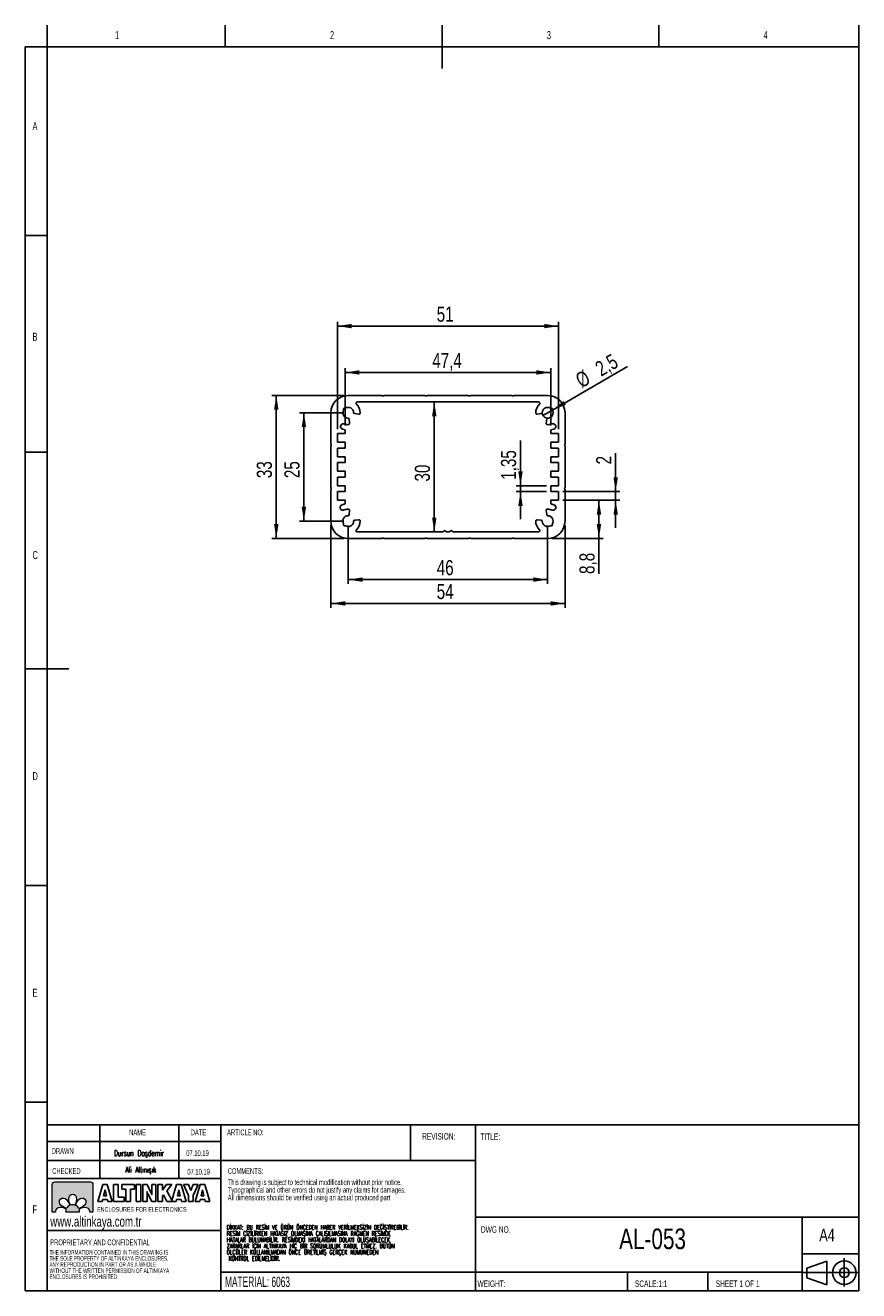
# Model space of a CAD drawing. Header units: millimetres. Extents: x 13 to 205, y 5 to 297.
import ezdxf

# ---------------------------------------------------------------- set-up
doc = ezdxf.new("R2010")
doc.units = ezdxf.units.MM
doc.linetypes.add('CENTERX2', pattern=[20.32, 12.7, -2.54, 2.54, -2.54])
doc.layers.add('LAYER_1', color=179, linetype='Continuous', lineweight=25)
doc.layers.add('LAYER_2', color=1, linetype='Continuous')
doc.styles.add('SLDTEXTSTYLE0', font='TXT', dxfattribs={"width": 0.7})
doc.styles.add('SLDTEXTSTYLE1', font='TXT', dxfattribs={"width": 0.605})
doc.styles.add('SLDTEXTSTYLE2', font='TXT', dxfattribs={"width": 0.75})
doc.styles.add('SLDTEXTSTYLE3', font='TXT', dxfattribs={"width": 0.605, "bigfont": 'bigfont'})
doc.dimstyles.new('SLDDIMSTYLE0', dxfattribs={"dimtxt": 3.5, "dimasz": 3.302, "dimexe": 0, "dimexo": 0.0625, "dimgap": 0.875, "dimtad": 1, "dimdec": 1, "dimrnd": 1e-09, "dimzin": 12, "dimdsep": 46, "dimtxsty": 'SLDTEXTSTYLE2', "dimblk1": 'NONE', "dimsah": 1, "dimcen": 0, "dimadec": 0, "dimazin": 3, "dimtfac": 1, "dimtdec": 1, "dimtmove": 0, "dimatfit": 3, "dimldrblk": 'NONE', "dimfxl": 1, "dimfrac": 2, "dimtolj": 1, "dimtzin": 12, "dimarcsym": 0})
doc.dimstyles.new('SLDDIMSTYLE1', dxfattribs={"dimtxt": 3.5, "dimasz": 3.302, "dimexe": 0, "dimexo": 0.0625, "dimgap": 0.875, "dimtad": 1, "dimdec": 0, "dimrnd": 1e-09, "dimzin": 12, "dimdsep": 46, "dimtxsty": 'SLDTEXTSTYLE2', "dimsah": 1, "dimcen": 0.09, "dimadec": 0, "dimazin": 3, "dimtfac": 1, "dimtdec": 0, "dimtofl": 0, "dimtmove": 0, "dimatfit": 3, "dimfxl": 1, "dimfrac": 2, "dimtolj": 1, "dimtzin": 12, "dimarcsym": 0})
doc.dimstyles.new('SLDDIMSTYLE2', dxfattribs={"dimtxt": 3.5, "dimasz": 3.302, "dimexe": 0, "dimexo": 0.0625, "dimgap": 0.875, "dimtad": 1, "dimdec": 0, "dimrnd": 1e-09, "dimzin": 12, "dimdsep": 46, "dimtxsty": 'SLDTEXTSTYLE2', "dimsah": 1, "dimcen": 0.09, "dimadec": 0, "dimazin": 3, "dimtfac": 1, "dimtdec": 0, "dimtmove": 0, "dimatfit": 0, "dimfxl": 1, "dimfrac": 2, "dimtolj": 1, "dimtzin": 12, "dimarcsym": 0})
doc.dimstyles.new('SLDDIMSTYLE3', dxfattribs={"dimtxt": 3.5, "dimasz": 3.302, "dimexe": 0, "dimexo": 0.0625, "dimgap": 0.875, "dimtad": 1, "dimdec": 1, "dimrnd": 1e-09, "dimzin": 12, "dimdsep": 46, "dimtxsty": 'SLDTEXTSTYLE2', "dimsah": 1, "dimcen": 0.09, "dimadec": 0, "dimazin": 3, "dimtfac": 1, "dimtdec": 1, "dimtofl": 0, "dimtmove": 0, "dimatfit": 3, "dimfxl": 1, "dimfrac": 2, "dimtolj": 1, "dimtzin": 12, "dimarcsym": 0})
doc.dimstyles.new('SLDDIMSTYLE4', dxfattribs={"dimtxt": 3.5, "dimasz": 3.302, "dimexe": 0, "dimexo": 0.0625, "dimgap": 0.875, "dimtad": 1, "dimrnd": 1e-09, "dimzin": 12, "dimdsep": 46, "dimtxsty": 'SLDTEXTSTYLE2', "dimsah": 1, "dimcen": 0.09, "dimadec": 0, "dimazin": 3, "dimtfac": 1, "dimtmove": 0, "dimatfit": 0, "dimfxl": 1, "dimfrac": 2, "dimtolj": 1, "dimtzin": 12, "dimarcsym": 0})

# ---------------------------------------------------------------- blocks, each defined once
blk = doc.blocks.new('Block5')
at = {"layer": 'LAYER_1'}
for p, q in [((6.79, 7.34), (1.01, 5.34)), ((6.79, 7.34), (6.79, 0.54)), ((11.82, 8.19), (11.82, 0)), ((0, 4.03), (15.88, 4.03)), ((1.01, 5.34), (1.01, 2.54)), ((1.01, 2.54), (6.79, 0.54))]:
    blk.add_line(p, q, dxfattribs=at)
for radius in [3.4, 1.4]:
    blk.add_circle((11.82, 3.99), radius, dxfattribs=at)
blk = doc.blocks.new('Block6')
at = {"layer": 'LAYER_1', "color": 250}
for p, q in [((0, 0), (1.27, 4.36)), ((1.27, 4.36), (2.44, 4.36)), ((2.44, 4.36), (3.71, 0)), ((4.04, 0), (4.04, 4.36)), ((4.04, 4.36), (5.2, 4.36)), ((5.2, 4.36), (5.2, 1.16)), ((6.19, 3.21), (6.19, 4.36)), ((6.19, 4.36), (9.41, 4.36)), ((9.41, 4.36), (9.41, 3.21)), ((9.82, 0), (9.82, 4.36)), ((9.82, 4.36), (11, 4.36)), ((11, 4.36), (11, 0)), ((11.52, 0), (11.52, 4.36)), ((11.52, 4.36), (12.62, 4.36)), ((12.62, 4.36), (13.64, 2.33)), ((13.82, 2.3), (13.82, 4.36)), ((13.82, 4.36), (14.92, 4.36)), ((14.92, 4.36), (14.92, 0)), ((15.42, 0), (15.42, 4.36)), ((15.42, 4.36), (16.57, 4.36)), ((16.57, 4.36), (16.57, 2.92)), ((16.57, 2.92), (17.61, 4.36)), ((17.61, 4.36), (18.96, 4.36)), ((18.96, 4.36), (17.67, 2.75)), ((18.94, 0), (20.21, 4.36)), ((20.21, 4.36), (21.38, 4.36)), ((21.38, 4.36), (22.65, 0)), ((23.27, 1.61), (21.94, 4.36)), ((21.94, 4.36), (23.22, 4.36)), ((23.22, 4.36), (23.84, 2.87)), ((23.84, 2.87), (24.47, 4.36)), ((25.72, 4.36), (24.42, 1.61)), ((24.47, 4.36), (25.72, 4.36)), ((25, 0), (26.27, 4.36)), ((26.27, 4.36), (27.44, 4.36)), ((27.44, 4.36), (28.71, 0)), ((1.14, 0), (0, 0)), ((1.28, 0.58), (1.14, 0)), ((2.43, 0.58), (1.28, 0.58)), ((1.86, 3), (1.49, 1.49)), ((1.49, 1.49), (2.22, 1.49)), ((2.22, 1.49), (1.86, 3)), ((2.56, 0), (2.43, 0.58)), ((3.71, 0), (2.56, 0)), ((6.77, 0), (4.04, 0)), ((5.2, 1.16), (6.77, 1.16)), ((7.23, 3.21), (6.19, 3.21)), ((6.77, 1.16), (6.77, 0)), ((7.23, 0), (7.23, 3.21)), ((8.39, 0), (7.23, 0)), ((9.41, 3.21), (8.39, 3.21)), ((8.39, 3.21), (8.39, 0)), ((11, 0), (9.82, 0)), ((12.62, 0), (11.52, 0)), ((12.62, 2.04), (12.62, 0)), ((13.82, 0), (12.8, 2.01)), ((14.92, 0), (13.82, 0)), ((16.57, 0), (15.42, 0)), ((16.86, 1.75), (16.57, 1.39)), ((16.57, 1.39), (16.57, 0)), ((17.74, 0), (16.86, 1.75)), ((17.67, 2.75), (19.12, 0)), ((19.12, 0), (17.74, 0)), ((20.08, 0), (18.94, 0)), ((20.22, 0.58), (20.08, 0)), ((21.37, 0.58), (20.22, 0.58)), ((20.8, 3), (20.43, 1.49)), ((20.43, 1.49), (21.16, 1.49)), ((21.16, 1.49), (20.8, 3)), ((21.5, 0), (21.37, 0.58)), ((22.65, 0), (21.5, 0)), ((23.27, 0), (23.27, 1.61)), ((24.42, 0), (23.27, 0)), ((24.42, 1.61), (24.42, 0)), ((26.14, 0), (25, 0)), ((26.28, 0.58), (26.14, 0)), ((27.43, 0.58), (26.28, 0.58)), ((26.86, 3), (26.49, 1.49)), ((26.49, 1.49), (27.21, 1.49)), ((27.21, 1.49), (26.86, 3)), ((27.56, 0), (27.43, 0.58)), ((28.71, 0), (27.56, 0))]:
    blk.add_line(p, q, dxfattribs=at)
for points in [[(12.7, 2.26), (12.67, 2.37), (12.63, 2.5), (12.59, 2.64)], [(12.59, 2.64), (12.6, 2.56), (12.61, 2.48), (12.62, 2.4)], [(12.62, 2.4), (12.62, 2.31), (12.62, 2.19), (12.62, 2.04)], [(12.8, 2.01), (12.77, 2.07), (12.74, 2.16), (12.7, 2.26)], [(13.64, 2.33), (13.67, 2.28), (13.7, 2.19), (13.73, 2.09)], [(13.73, 2.09), (13.77, 1.99), (13.81, 1.86), (13.85, 1.71)], [(13.82, 1.97), (13.82, 2.06), (13.82, 2.17), (13.82, 2.3)], [(13.85, 1.71), (13.84, 1.79), (13.83, 1.87), (13.82, 1.97)]]:
    blk.add_open_spline(points, degree=3, dxfattribs=at)
blk = doc.blocks.new('SW_NOTE_0')
at = {"color": 0, "linetype": 'Continuous', "lineweight": 18, "insert": (0, 1.71), "char_height": 1.3229, "attachment_point": 1, "style": 'SLDTEXTSTYLE0'}
blk.add_mtext('ENCLOSURES FOR ELECTRONICS', dxfattribs=at)
blk = doc.blocks.new('Block4')
at = {"color": 7, "linetype": 'Continuous', "lineweight": 18}
blk.add_blockref('SW_NOTE_0', (0.07, -0.34), dxfattribs=at)
blk = doc.blocks.new('SW_NOTE_0_1')
at = {"layer": 'LAYER_1', "color": 0, "char_height": 1.3229, "attachment_point": 1, "style": 'SLDTEXTSTYLE1'}
for s, insert in [('This drawing is subject to technical modification without prior notice.', (0, 1.71)), ('Typographical and other errors do not justify any claims for damages.', (0, -0.06)), ('All dimensions should be verified using an actual produced part', (0, -1.82))]:
    blk.add_mtext(s, dxfattribs=dict(at, insert=insert))
blk = doc.blocks.new('SW_NOTE_0_2')
at = {"layer": 'LAYER_1', "color": 0, "char_height": 1.0583, "attachment_point": 1, "style": 'SLDTEXTSTYLE1'}
for s, insert in [('THE INFORMATION CONTAINED IN THIS DRAWING IS', (0, 1.36)), ('ANY REPRODUCTION IN PART OR AS A WHOLE', (0, -1.46)), ('THE SOLE PROPERTY OF ALTINKAYA ENCLOSURES.', (0, -0.05)), ('WITHOUT THE WRITTEN PERMISSION OF ALTINKAYA', (0, -2.87)), ('ENCLOSURES IS PROHIBITED.', (0, -4.28))]:
    blk.add_mtext(s, dxfattribs=dict(at, insert=insert))
blk = doc.blocks.new('SW_NOTE_0_3')
at = {"layer": 'LAYER_1', "color": 0, "char_height": 1.0583, "attachment_point": 1, "style": 'SLDTEXTSTYLE3'}
for s, insert in [('DİKKAT: BU RESİM VE ÜRÜN ÖNCEDEN HABER VERİLMEKSİZİN DEĞİŞTİREBİLİR.', (0, 1.36)), ('RESİM ÇİZİLİRKEN HATASIZ OLMASINA ÇALIŞILMASINA RAĞMEN RESİMDE', (0, -0.07)), ('ZARARLAR İÇİN ALTINKAYA HİÇ BİR SORUMLULUK KABUL ETMEZ. BÜTÜN', (0, -2.95)), ('HATALAR BULUNABİLİR. RESİMDEKİ HATALARDAN DOLAYI OLUŞABİLECEK', (0, -1.51)), ('ÖLÇÜLER KULLANILMADAN ÖNCE ÜRETİLMİŞ GERÇEK NUMUNEDEN', (0, -4.38)), ('KONTROL EDİLMELİDİR.', (0.4, -5.82))]:
    blk.add_mtext(s, dxfattribs=dict(at, insert=insert))
blk = doc.blocks.new('_D')
at = {"layer": 'LAYER_1'}
for q in [(151.72, 218.24), (132.19, 206.96)]:
    blk.add_line((134.35, 208.21), q, dxfattribs=at)
blk.add_solid([(134.35, 208.21), (137.47, 209.42), (136.96, 210.3)], dxfattribs=at)
at = {"layer": 'LAYER_1', "char_height": 3.5, "attachment_point": 1, "rotation": 30, "style": 'SLDTEXTSTYLE2'}
for s, insert in [('2,5', (143.86, 218.92)), ('%%c', (139.32, 216.24))]:
    blk.add_mtext(s, dxfattribs=dict(at, insert=insert))
blk = doc.blocks.new('_None')
blk = doc.blocks.new('_D_1')
at = {"layer": 'LAYER_1'}
for p, q in [((86.27, 211.59), (69.68, 211.59)), ((70.68, 211.59), (70.68, 178.59)), ((86.27, 178.59), (69.68, 178.59))]:
    blk.add_line(p, q, dxfattribs=at)
for points in [[(70.68, 211.59), (70.17, 208.29), (71.19, 208.29)], [(70.68, 178.59), (71.19, 181.89), (70.17, 181.89)]]:
    blk.add_solid(points, dxfattribs=at)
at = {"layer": 'LAYER_1', "insert": (66.17, 192.5), "char_height": 3.5, "attachment_point": 1, "rotation": 90, "style": 'SLDTEXTSTYLE2'}
blk.add_mtext('33', dxfattribs=at)
blk = doc.blocks.new('_D_2')
at = {"layer": 'LAYER_1'}
for p, q in [((87.27, 181.59), (87.27, 168.09)), ((133.27, 181.59), (133.27, 168.09)), ((87.27, 169.09), (133.27, 169.09))]:
    blk.add_line(p, q, dxfattribs=at)
for points in [[(87.27, 169.09), (90.57, 168.58), (90.57, 169.6)], [(133.27, 169.09), (129.97, 169.6), (129.97, 168.58)]]:
    blk.add_solid(points, dxfattribs=at)
at = {"layer": 'LAYER_1', "insert": (107.68, 173.6), "char_height": 3.5, "attachment_point": 1, "style": 'SLDTEXTSTYLE2'}
blk.add_mtext('46', dxfattribs=at)
blk = doc.blocks.new('_D_3')
at = {"layer": 'LAYER_1'}
for p, q in [((86.27, 207.59), (76.05, 207.59)), ((77.05, 207.59), (77.05, 182.59)), ((86.27, 182.59), (76.05, 182.59))]:
    blk.add_line(p, q, dxfattribs=at)
for points in [[(77.05, 207.59), (76.54, 204.29), (77.56, 204.29)], [(77.05, 182.59), (77.56, 185.89), (76.54, 185.89)]]:
    blk.add_solid(points, dxfattribs=at)
at = {"layer": 'LAYER_1', "insert": (72.54, 192.5), "char_height": 3.5, "attachment_point": 1, "rotation": 90, "style": 'SLDTEXTSTYLE2'}
blk.add_mtext('25', dxfattribs=at)
blk = doc.blocks.new('_D_4')
at = {"layer": 'LAYER_1'}
blk.add_line((107.12, 210.09), (107.12, 180.09), dxfattribs=at)
for points in [[(107.12, 210.09), (106.61, 206.79), (107.63, 206.79)], [(107.12, 180.09), (107.63, 183.39), (106.61, 183.39)]]:
    blk.add_solid(points, dxfattribs=at)
at = {"layer": 'LAYER_1', "insert": (102.61, 191.72), "char_height": 3.5, "attachment_point": 1, "rotation": 90, "style": 'SLDTEXTSTYLE2'}
blk.add_mtext('30', dxfattribs=at)
blk = doc.blocks.new('_D_5')
at = {"layer": 'LAYER_1'}
for p, q in [((148.95, 189.39), (148.95, 198.27)), ((136.77, 189.39), (149.95, 189.39)), ((136.77, 187.39), (149.95, 187.39)), ((148.95, 187.39), (148.95, 189.39)), ((148.95, 187.39), (148.95, 181.04))]:
    blk.add_line(p, q, dxfattribs=at)
for points in [[(148.95, 189.39), (149.46, 192.69), (148.45, 192.69)], [(148.95, 187.39), (148.45, 184.09), (149.46, 184.09)]]:
    blk.add_solid(points, dxfattribs=at)
at = {"layer": 'LAYER_1', "insert": (144.44, 195.68), "char_height": 3.5, "attachment_point": 1, "rotation": 90, "style": 'SLDTEXTSTYLE2'}
blk.add_mtext('2', dxfattribs=at)
blk = doc.blocks.new('_D_6')
at = {"layer": 'LAYER_1'}
for p, q in [((136.77, 187.39), (146.1, 187.39)), ((145.1, 187.39), (145.1, 178.59)), ((134.27, 178.59), (146.1, 178.59)), ((145.1, 178.59), (145.1, 170.39))]:
    blk.add_line(p, q, dxfattribs=at)
for points in [[(145.1, 187.39), (144.59, 184.09), (145.61, 184.09)], [(145.1, 178.59), (145.61, 181.89), (144.59, 181.89)]]:
    blk.add_solid(points, dxfattribs=at)
at = {"layer": 'LAYER_1', "insert": (140.59, 170.39), "char_height": 3.5, "attachment_point": 1, "rotation": 90, "style": 'SLDTEXTSTYLE2'}
blk.add_mtext('8,8', dxfattribs=at)
blk = doc.blocks.new('_D_7')
at = {"layer": 'LAYER_1'}
for p, q in [((127, 190.74), (127, 201.17)), ((132.97, 190.74), (126, 190.74)), ((127, 190.74), (127, 189.39)), ((132.97, 189.39), (126, 189.39)), ((127, 189.39), (127, 183.04))]:
    blk.add_line(p, q, dxfattribs=at)
for points in [[(127, 190.74), (127.51, 194.04), (126.49, 194.04)], [(127, 189.39), (126.49, 186.09), (127.51, 186.09)]]:
    blk.add_solid(points, dxfattribs=at)
at = {"layer": 'LAYER_1', "insert": (122.49, 192.12), "char_height": 3.5, "attachment_point": 1, "rotation": 90, "style": 'SLDTEXTSTYLE2'}
blk.add_mtext('1,35', dxfattribs=at)
blk = doc.blocks.new('_D_8')
at = {"layer": 'LAYER_1'}
for p, q in [((86.57, 204.64), (86.57, 217.89)), ((133.97, 216.89), (86.57, 216.89)), ((133.97, 204.64), (133.97, 217.89))]:
    blk.add_line(p, q, dxfattribs=at)
for points in [[(86.57, 216.89), (89.87, 216.38), (89.87, 217.4)], [(133.97, 216.89), (130.67, 217.4), (130.67, 216.38)]]:
    blk.add_solid(points, dxfattribs=at)
at = {"layer": 'LAYER_1', "insert": (106.65, 221.4), "char_height": 3.5, "attachment_point": 1, "style": 'SLDTEXTSTYLE2'}
blk.add_mtext('47,4', dxfattribs=at)
blk = doc.blocks.new('_D_9')
at = {"layer": 'LAYER_1'}
for p, q in [((83.27, 181.59), (83.27, 162.59)), ((137.27, 181.59), (137.27, 162.59)), ((83.27, 163.59), (137.27, 163.59))]:
    blk.add_line(p, q, dxfattribs=at)
for points in [[(83.27, 163.59), (86.57, 163.08), (86.57, 164.1)], [(137.27, 163.59), (133.97, 164.1), (133.97, 163.08)]]:
    blk.add_solid(points, dxfattribs=at)
at = {"layer": 'LAYER_1', "insert": (107.68, 168.1), "char_height": 3.5, "attachment_point": 1, "style": 'SLDTEXTSTYLE2'}
blk.add_mtext('54', dxfattribs=at)
blk = doc.blocks.new('_D_10')
at = {"layer": 'LAYER_1'}
for p, q in [((84.77, 203.79), (84.77, 228.59)), ((135.77, 203.79), (135.77, 228.59)), ((84.77, 227.59), (135.77, 227.59))]:
    blk.add_line(p, q, dxfattribs=at)
for points in [[(84.77, 227.59), (88.07, 227.08), (88.07, 228.1)], [(135.77, 227.59), (132.47, 228.1), (132.47, 227.08)]]:
    blk.add_solid(points, dxfattribs=at)
at = {"layer": 'LAYER_1', "insert": (107.68, 232.1), "char_height": 3.5, "attachment_point": 1, "style": 'SLDTEXTSTYLE2'}
blk.add_mtext('51', dxfattribs=at)

msp = doc.modelspace()

# ---------------------------------------------------------------- hatches: boundary and pattern name
at = {"layer": 'LAYER_2'}
h = msp.add_hatch(color=256, dxfattribs=at)
edge = h.paths.add_edge_path(flags=0)
edge.add_spline(control_points=[(19.611, 30.108), (19.289, 30.108), (19.026, 29.845), (19.026, 29.523)], knot_values=[0.9444444, 0.9444444, 0.9444444, 0.9444444, 1, 1, 1, 1], weights=[1, 1, 1, 1], degree=3, periodic=0)
edge.add_line((19.026, 29.523), (19.026, 23.087))
edge.add_line((19.026, 23.087), (19.764, 23.087))
edge.add_spline(control_points=[(19.764, 23.087), (19.747, 23.158), (19.739, 23.233), (19.739, 23.314)], knot_values=[0.7777778, 0.7777778, 0.7777778, 0.7777778, 0.8333333, 0.8333333, 0.8333333, 0.8333333], weights=[1, 1, 1, 1], degree=3, periodic=0)
edge.add_spline(control_points=[(19.739, 23.314), (19.737, 23.879), (20.159, 24.2), (20.867, 24.213)], knot_values=[0.7222222, 0.7222222, 0.7222222, 0.7222222, 0.7777778, 0.7777778, 0.7777778, 0.7777778], weights=[1, 1, 1, 1], degree=3, periodic=0)
edge.add_spline(control_points=[(20.867, 24.213), (21.487, 24.225), (22.104, 23.879), (22.246, 23.793)], knot_values=[0.6666667, 0.6666667, 0.6666667, 0.6666667, 0.7222222, 0.7222222, 0.7222222, 0.7222222], weights=[1, 1, 1, 1], degree=3, periodic=0)
edge.add_spline(control_points=[(22.246, 23.793), (22.196, 23.641), (22.169, 23.478), (22.169, 23.309)], knot_values=[0.6111111, 0.6111111, 0.6111111, 0.6111111, 0.6666667, 0.6666667, 0.6666667, 0.6666667], weights=[1, 1, 1, 1], degree=3, periodic=0)
edge.add_spline(control_points=[(22.169, 23.309), (22.169, 23.234), (22.174, 23.16), (22.185, 23.087)], knot_values=[0.5555556, 0.5555556, 0.5555556, 0.5555556, 0.6111111, 0.6111111, 0.6111111, 0.6111111], weights=[1, 1, 1, 1], degree=3, periodic=0)
edge.add_line((22.185, 23.087), (25.229, 23.087))
edge.add_spline(control_points=[(25.229, 23.087), (25.24, 23.16), (25.245, 23.234), (25.245, 23.309)], knot_values=[0.4444444, 0.4444444, 0.4444444, 0.4444444, 0.5, 0.5, 0.5, 0.5], weights=[1, 1, 1, 1], degree=3, periodic=0)
edge.add_spline(control_points=[(25.245, 23.309), (25.245, 23.475), (25.219, 23.635), (25.17, 23.785)], knot_values=[0.3888889, 0.3888889, 0.3888889, 0.3888889, 0.4444444, 0.4444444, 0.4444444, 0.4444444], weights=[1, 1, 1, 1], degree=3, periodic=0)
edge.add_spline(control_points=[(25.17, 23.785), (25.318, 23.873), (25.93, 24.215), (26.547, 24.204)], knot_values=[0.3333333, 0.3333333, 0.3333333, 0.3333333, 0.3888889, 0.3888889, 0.3888889, 0.3888889], weights=[1, 1, 1, 1], degree=3, periodic=0)
edge.add_spline(control_points=[(26.547, 24.204), (27.255, 24.19), (27.677, 23.869), (27.674, 23.304)], knot_values=[0.2777778, 0.2777778, 0.2777778, 0.2777778, 0.3333333, 0.3333333, 0.3333333, 0.3333333], weights=[1, 1, 1, 1], degree=3, periodic=0)
edge.add_spline(control_points=[(27.674, 23.304), (27.675, 23.227), (27.667, 23.155), (27.652, 23.087)], knot_values=[0.2222222, 0.2222222, 0.2222222, 0.2222222, 0.2777778, 0.2777778, 0.2777778, 0.2777778], weights=[1, 1, 1, 1], degree=3, periodic=0)
edge.add_line((27.652, 23.087), (28.388, 23.087))
edge.add_line((28.388, 23.087), (28.388, 29.523))
edge.add_spline(control_points=[(28.388, 29.523), (28.388, 29.845), (28.125, 30.108), (27.803, 30.108)], knot_values=[0.0555556, 0.0555556, 0.0555556, 0.0555556, 0.1111111, 0.1111111, 0.1111111, 0.1111111], weights=[1, 1, 1, 1], degree=3, periodic=0)
edge.add_line((27.803, 30.108), (19.611, 30.108))
edge = h.paths.add_edge_path(flags=0)
edge.add_spline(control_points=[(24.191, 24.77), (24.038, 24.82), (23.876, 24.848), (23.707, 24.848)], knot_values=[0.6666667, 0.6666667, 0.6666667, 0.6666667, 0.8333333, 0.8333333, 0.8333333, 0.8333333], weights=[1, 1, 1, 1], degree=3, periodic=0)
edge.add_spline(control_points=[(23.707, 24.848), (23.541, 24.848), (23.381, 24.821), (23.231, 24.773)], knot_values=[0.8333333, 0.8333333, 0.8333333, 0.8333333, 1, 1, 1, 1], weights=[1, 1, 1, 1], degree=3, periodic=0)
edge.add_spline(control_points=[(23.231, 24.773), (23.143, 24.92), (22.801, 25.533), (22.813, 26.15)], knot_values=[0, 0, 0, 0, 0.1666667, 0.1666667, 0.1666667, 0.1666667], weights=[1, 1, 1, 1], degree=3, periodic=0)
edge.add_spline(control_points=[(22.813, 26.15), (22.826, 26.857), (23.147, 27.279), (23.712, 27.277)], knot_values=[0.1666667, 0.1666667, 0.1666667, 0.1666667, 0.3333333, 0.3333333, 0.3333333, 0.3333333], weights=[1, 1, 1, 1], degree=3, periodic=0)
edge.add_spline(control_points=[(23.712, 27.277), (24.276, 27.279), (24.598, 26.857), (24.611, 26.15)], knot_values=[0.3333333, 0.3333333, 0.3333333, 0.3333333, 0.5, 0.5, 0.5, 0.5], weights=[1, 1, 1, 1], degree=3, periodic=0)
edge.add_spline(control_points=[(24.611, 26.15), (24.622, 25.529), (24.276, 24.913), (24.191, 24.77)], knot_values=[0.5, 0.5, 0.5, 0.5, 0.6666667, 0.6666667, 0.6666667, 0.6666667], weights=[1, 1, 1, 1], degree=3, periodic=0)
edge = h.paths.add_edge_path(flags=0)
edge.add_spline(control_points=[(22.339, 25.956), (22.785, 25.526), (22.976, 24.848), (23.017, 24.684)], knot_values=[0.6, 0.6, 0.6, 0.6, 0.8, 0.8, 0.8, 0.8], weights=[1, 1, 1, 1], degree=3, periodic=0)
edge.add_spline(control_points=[(23.017, 24.684), (22.724, 24.537), (22.484, 24.299), (22.336, 24.007)], knot_values=[0.8, 0.8, 0.8, 0.8, 1, 1, 1, 1], weights=[1, 1, 1, 1], degree=3, periodic=0)
edge.add_spline(control_points=[(22.336, 24.007), (22.167, 24.05), (21.494, 24.241), (21.067, 24.684)], knot_values=[0, 0, 0, 0, 0.2, 0.2, 0.2, 0.2], weights=[1, 1, 1, 1], degree=3, periodic=0)
edge.add_spline(control_points=[(21.067, 24.684), (20.576, 25.195), (20.505, 25.72), (20.906, 26.118)], knot_values=[0.2, 0.2, 0.2, 0.2, 0.4, 0.4, 0.4, 0.4], weights=[1, 1, 1, 1], degree=3, periodic=0)
edge.add_spline(control_points=[(20.906, 26.118), (21.303, 26.518), (21.829, 26.447), (22.339, 25.956)], knot_values=[0.4, 0.4, 0.4, 0.4, 0.6, 0.6, 0.6, 0.6], weights=[1, 1, 1, 1], degree=3, periodic=0)
edge = h.paths.add_edge_path(flags=0)
edge.add_spline(control_points=[(26.354, 24.678), (25.924, 24.232), (25.245, 24.041), (25.082, 24)], knot_values=[0.6, 0.6, 0.6, 0.6, 0.8, 0.8, 0.8, 0.8], weights=[1, 1, 1, 1], degree=3, periodic=0)
edge.add_spline(control_points=[(25.082, 24), (24.934, 24.292), (24.697, 24.532), (24.405, 24.68)], knot_values=[0.8, 0.8, 0.8, 0.8, 1, 1, 1, 1], weights=[1, 1, 1, 1], degree=3, periodic=0)
edge.add_spline(control_points=[(24.405, 24.68), (24.447, 24.849), (24.639, 25.522), (25.082, 25.949)], knot_values=[0, 0, 0, 0, 0.2, 0.2, 0.2, 0.2], weights=[1, 1, 1, 1], degree=3, periodic=0)
edge.add_spline(control_points=[(25.082, 25.949), (25.592, 26.44), (26.117, 26.511), (26.515, 26.11)], knot_values=[0.2, 0.2, 0.2, 0.2, 0.4, 0.4, 0.4, 0.4], weights=[1, 1, 1, 1], degree=3, periodic=0)
edge.add_spline(control_points=[(26.515, 26.11), (26.915, 25.713), (26.845, 25.188), (26.354, 24.678)], knot_values=[0.4, 0.4, 0.4, 0.4, 0.6, 0.6, 0.6, 0.6], weights=[1, 1, 1, 1], degree=3, periodic=0)

# ---------------------------------------------------------------- linework, layer by layer
at = {"color": 7, "linetype": 'Continuous', "lineweight": 25}
for p, q in [((94.969, 211.588), (87.269, 211.588)), ((104.969, 211.588), (95.569, 211.588)), ((114.969, 211.588), (105.569, 211.588)), ((124.969, 211.588), (115.569, 211.588)), ((133.269, 211.588), (125.569, 211.588)), ((83.269, 207.588), (83.269, 200.388)), ((88.777, 207.39), (89.68, 207.271)), ((131.157, 210.088), (89.382, 210.088)), ((130.858, 207.271), (131.762, 207.39)), ((137.269, 200.388), (137.269, 207.588)), ((87.587, 205.177), (87.468, 206.08)), ((133.071, 206.08), (132.952, 205.177)), ((84.769, 202.788), (86.569, 202.788)), ((84.769, 202.788), (84.769, 200.788)), ((86.569, 203.638), (85.931, 203.815)), ((86.569, 202.788), (86.569, 203.638)), ((134.676, 203.834), (133.969, 203.638)), ((133.969, 203.638), (133.969, 202.788)), ((133.969, 202.788), (135.769, 202.788)), ((135.769, 200.788), (135.769, 202.788)), ((83.269, 199.788), (83.269, 190.388)), ((86.569, 200.788), (84.769, 200.788)), ((84.769, 199.438), (86.569, 199.438)), ((84.769, 199.438), (84.769, 197.438)), ((86.569, 199.438), (86.569, 200.788)), ((133.969, 200.788), (133.969, 199.438)), ((135.769, 200.788), (133.969, 200.788)), ((133.969, 199.438), (135.769, 199.438)), ((135.769, 197.438), (135.769, 199.438)), ((137.269, 190.388), (137.269, 199.788)), ((86.569, 197.438), (84.769, 197.438)), ((84.769, 196.088), (86.569, 196.088)), ((84.769, 196.088), (84.769, 194.088)), ((86.569, 196.088), (86.569, 197.438)), ((133.969, 197.438), (133.969, 196.088)), ((135.769, 197.438), (133.969, 197.438)), ((133.969, 196.088), (135.769, 196.088)), ((135.769, 194.088), (135.769, 196.088)), ((86.569, 194.088), (84.769, 194.088)), ((84.769, 192.738), (86.569, 192.738)), ((84.769, 192.738), (84.769, 190.738)), ((86.569, 192.738), (86.569, 194.088)), ((133.969, 194.088), (133.969, 192.738)), ((135.769, 194.088), (133.969, 194.088)), ((133.969, 192.738), (135.769, 192.738)), ((135.769, 190.738), (135.769, 192.738)), ((86.569, 190.738), (84.769, 190.738)), ((86.569, 189.388), (86.569, 190.738)), ((133.969, 190.738), (133.969, 189.388)), ((135.769, 190.738), (133.969, 190.738)), ((83.269, 189.788), (83.269, 182.588)), ((84.769, 189.388), (86.569, 189.388)), ((84.769, 189.388), (84.769, 187.388)), ((86.569, 187.388), (84.769, 187.388)), ((86.569, 186.538), (86.569, 187.388)), ((133.969, 189.388), (135.769, 189.388)), ((133.969, 187.388), (133.969, 186.538)), ((135.769, 187.388), (133.969, 187.388)), ((135.769, 187.388), (135.769, 189.388)), ((137.269, 182.588), (137.269, 189.788)), ((85.863, 186.342), (86.569, 186.538)), ((87.468, 184.096), (87.587, 184.999)), ((132.952, 184.999), (133.071, 184.096)), ((133.969, 186.538), (134.676, 186.342)), ((89.68, 182.906), (88.777, 182.787)), ((131.762, 182.787), (130.858, 182.906)), ((87.269, 178.588), (94.969, 178.588)), ((89.382, 180.088), (109.095, 180.088)), ((95.569, 178.588), (104.969, 178.588)), ((105.569, 178.588), (114.969, 178.588)), ((109.095, 180.088), (109.307, 180.3)), ((109.731, 180.3), (109.944, 180.088)), ((109.944, 180.088), (110.595, 180.088)), ((110.595, 180.088), (110.807, 180.3)), ((111.231, 180.3), (111.444, 180.088)), ((111.444, 180.088), (131.157, 180.088)), ((115.569, 178.588), (124.969, 178.588)), ((125.569, 178.588), (133.269, 178.588))]:
    msp.add_line(p, q, dxfattribs=at)
at = {"color": 7, "linetype": 'Continuous', "lineweight": 18}
msp.add_line((17.8, 60.25), (17.8, 5), dxfattribs=at)
msp.add_line((17.8, 60.25), (17.8, 5), dxfattribs=at)
at = {"color": 22, "linetype": 'Continuous', "lineweight": 18}
for p, q in [((19.026, 23.087), (19.026, 29.523)), ((19.611, 30.108), (27.803, 30.108)), ((28.388, 29.523), (28.388, 23.087)), ((19.764, 23.087), (19.026, 23.087)), ((25.229, 23.087), (22.185, 23.087)), ((28.388, 23.087), (27.652, 23.087))]:
    msp.add_line(p, q, dxfattribs=at)
at = {"color": 7, "linetype": 'Continuous', "lineweight": 25}
for centre, radius, start, end in [((87.269, 207.588), 4, 90, 180), ((95.269, 211.988), 0.5, 233.1301, 306.8699), ((105.269, 211.988), 0.5, 233.1301, 306.8699), ((115.269, 211.988), 0.5, 233.1301, 306.8699), ((125.269, 211.988), 0.5, 233.1301, 306.8699), ((133.269, 207.588), 4, 0, 90), ((87.269, 207.588), 1.25, 148.20586, 266.34006), ((86.474, 208.384), 0.3, 62.84732, 207.15268), ((87.269, 207.588), 1.25, 3.65994, 121.79414), ((88.816, 207.687), 0.3, 183.65994, 262.5), ((89.382, 209.788), 0.3, 90, 226.16286), ((87.269, 207.588), 2.75, 359.53346, 46.16286), ((89.719, 207.568), 0.3, 262.5, 359.53346), ((133.269, 207.588), 2.75, 133.83714, 180.46654), ((130.819, 207.568), 0.3, 180.46654, 277.5), ((131.157, 209.788), 0.3, 313.83714, 90), ((131.722, 207.687), 0.3, 277.5, 356.34006), ((133.269, 207.588), 1.25, 58.20586, 176.34006), ((133.269, 207.588), 1.25, 273.65994, 31.79414), ((134.065, 208.384), 0.3, 332.84732, 117.15268), ((86.1, 204.421), 0.629, 74.47589, 254.47589), ((87.269, 207.588), 2.75, 248.64816, 270.46654), ((87.17, 206.041), 0.3, 7.5, 86.34006), ((87.289, 205.138), 0.3, 270.46654, 7.5), ((133.249, 205.138), 0.3, 172.5, 269.53346), ((133.368, 206.041), 0.3, 93.65994, 172.5), ((133.269, 207.588), 2.75, 269.53346, 292.42071), ((134.433, 204.769), 0.3, 102.82652, 112.42071), ((134.506, 204.444), 0.633, 285.52411, 102.82652), ((82.869, 200.088), 0.5, 323.1301, 36.8699), ((137.669, 200.088), 0.5, 143.1301, 216.8699), ((82.869, 190.088), 0.5, 323.1301, 36.8699), ((137.669, 190.088), 0.5, 143.1301, 216.8699), ((86.032, 185.732), 0.633, 105.52411, 285.52411), ((87.269, 182.588), 2.75, 89.53346, 110.11168), ((87.17, 184.135), 0.3, 273.65994, 352.5), ((87.289, 185.038), 0.3, 352.5, 89.53346), ((133.249, 185.038), 0.3, 90.46654, 187.5), ((133.368, 184.135), 0.3, 187.5, 266.34006), ((133.269, 182.588), 2.75, 67.57929, 90.46654), ((134.433, 185.408), 0.3, 247.57929, 257.17348), ((134.506, 185.732), 0.633, 257.17348, 74.47589), ((87.269, 182.588), 4, 180, 270), ((87.269, 182.588), 1.25, 93.65994, 211.79414), ((86.474, 181.793), 0.3, 152.84732, 297.15268), ((87.269, 182.588), 1.25, 238.20586, 356.34006), ((88.816, 182.489), 0.3, 97.5, 176.34006), ((87.269, 182.588), 2.75, 313.83714, 0.46654), ((89.719, 182.608), 0.3, 0.46654, 97.5), ((130.819, 182.608), 0.3, 82.5, 179.53346), ((133.269, 182.588), 2.75, 179.53346, 226.16286), ((131.722, 182.489), 0.3, 3.65994, 82.5), ((133.269, 182.588), 1.25, 183.65994, 301.79414), ((133.269, 182.588), 4, 270, 0), ((133.269, 182.588), 1.25, 328.20586, 86.34006), ((134.065, 181.793), 0.3, 242.84732, 27.15268), ((89.382, 180.388), 0.3, 133.83714, 270), ((95.269, 178.188), 0.5, 53.1301, 126.8699), ((105.269, 178.188), 0.5, 53.1301, 126.8699), ((109.519, 180.088), 0.3, 45, 135), ((111.019, 180.088), 0.3, 45, 135), ((115.269, 178.188), 0.5, 53.1301, 126.8699), ((125.269, 178.188), 0.5, 53.1301, 126.8699), ((131.157, 180.388), 0.3, 270, 46.16286)]:
    msp.add_arc(centre, radius, start, end, dxfattribs=at)
msp.add_open_spline([(86.201, 185.122), (86.222, 185.129), (86.264, 185.142), (86.304, 185.161), (86.324, 185.17)], degree=3, dxfattribs=at)
at = {"color": 22, "linetype": 'Continuous', "lineweight": 18}
for points in [[(19.026, 29.523), (19.026, 29.845), (19.289, 30.108), (19.611, 30.108)], [(27.803, 30.108), (28.125, 30.108), (28.388, 29.845), (28.388, 29.523)], [(20.906, 26.118), (21.303, 26.518), (21.829, 26.447), (22.339, 25.956)], [(22.813, 26.15), (22.826, 26.857), (23.147, 27.279), (23.712, 27.277)], [(23.712, 27.277), (24.276, 27.279), (24.598, 26.857), (24.611, 26.15)], [(25.082, 25.949), (25.592, 26.44), (26.117, 26.511), (26.515, 26.11)], [(20.867, 24.213), (20.159, 24.2), (19.737, 23.879), (19.739, 23.314)], [(21.067, 24.684), (20.576, 25.195), (20.505, 25.72), (20.906, 26.118)], [(22.246, 23.793), (22.104, 23.879), (21.487, 24.225), (20.867, 24.213)], [(22.336, 24.007), (22.167, 24.05), (21.494, 24.241), (21.067, 24.684)], [(22.169, 23.309), (22.169, 23.478), (22.196, 23.641), (22.246, 23.793)], [(23.017, 24.684), (22.724, 24.537), (22.484, 24.299), (22.336, 24.007)], [(22.339, 25.956), (22.785, 25.526), (22.976, 24.848), (23.017, 24.684)], [(23.231, 24.773), (23.143, 24.92), (22.801, 25.533), (22.813, 26.15)], [(23.707, 24.848), (23.541, 24.848), (23.381, 24.821), (23.231, 24.773)], [(24.191, 24.77), (24.038, 24.82), (23.876, 24.848), (23.707, 24.848)], [(24.611, 26.15), (24.622, 25.529), (24.276, 24.913), (24.191, 24.77)], [(24.405, 24.68), (24.447, 24.849), (24.639, 25.522), (25.082, 25.949)], [(25.082, 24), (24.934, 24.292), (24.697, 24.532), (24.405, 24.68)], [(26.354, 24.678), (25.924, 24.232), (25.245, 24.041), (25.082, 24)], [(26.547, 24.204), (25.93, 24.215), (25.318, 23.873), (25.17, 23.785)], [(25.17, 23.785), (25.219, 23.635), (25.245, 23.475), (25.245, 23.309)], [(26.515, 26.11), (26.915, 25.713), (26.845, 25.188), (26.354, 24.678)], [(27.674, 23.304), (27.677, 23.869), (27.255, 24.19), (26.547, 24.204)], [(19.739, 23.314), (19.739, 23.233), (19.747, 23.158), (19.764, 23.087)], [(22.185, 23.087), (22.174, 23.16), (22.169, 23.234), (22.169, 23.309)], [(25.245, 23.309), (25.245, 23.234), (25.24, 23.16), (25.229, 23.087)], [(27.652, 23.087), (27.667, 23.155), (27.675, 23.227), (27.674, 23.304)]]:
    msp.add_open_spline(points, degree=3, dxfattribs=at)
at = {"layer": 'LAYER_1'}
for p, q in [((17.8, 292), (17.8, 297)), ((58.9, 292), (58.9, 297)), ((108.9, 297), (108.9, 287)), ((158.9, 292), (158.9, 297)), ((205, 292), (205, 297)), ((12.8, 292), (12.8, 5)), ((17.8, 292), (12.8, 292)), ((17.8, 292), (17.8, 5)), ((205, 292), (17.8, 292)), ((205, 5), (205, 292)), ((17.8, 248.5), (12.8, 248.5)), ((12.8, 198.5), (17.8, 198.5)), ((12.8, 148.5), (22.8, 148.5)), ((12.8, 98.5), (17.8, 98.5)), ((17.8, 48.5), (12.8, 48.5)), ((72.424, 43.249), (17.8, 43.249)), ((30.02, 43.249), (30.02, 30.921)), ((48.213, 43.249), (48.213, 30.921)), ((57.912, 39.44), (57.912, 43.249)), ((72.424, 43.249), (205, 43.249)), ((101.637, 43.249), (101.637, 35.023)), ((116.6, 43.249), (116.6, 9.25)), ((17.8, 39.44), (57.912, 39.44)), ((57.912, 39.44), (57.912, 5)), ((17.8, 35.023), (57.912, 35.023)), ((57.912, 35.023), (116.6, 35.023)), ((17.8, 30.921), (57.912, 30.921)), ((116.6, 22), (205, 22)), ((192, 22), (192, 5)), ((17.8, 18.913), (57.912, 18.913)), ((57.912, 9.25), (192, 9.25)), ((116.6, 9.25), (116.6, 5)), ((151.681, 9.25), (151.681, 5)), ((170.2, 9.25), (170.2, 5)), ((12.8, 5), (17.8, 5)), ((17.8, 5), (205, 5))]:
    msp.add_line(p, q, dxfattribs=at)
at = {"layer": 'LAYER_1', "color": 7}
msp.add_line((205, 13.5), (192, 13.5), dxfattribs=at)
at = {"layer": 'LAYER_1', "linetype": 'CENTERX2'}
msp.add_circle((133.269, 207.588), 1.25, dxfattribs=at)

# ---------------------------------------------------------------- block references
at = {"color": 7, "linetype": 'Continuous'}
for name, p, xscale, yscale, zscale in [('Block6', (29.506, 25.546), 0.9, 0.9, 0.9), ('Block4', (29.292, 23.19), 0.8, 0.8, 0.8), ('Block5', (192.226, 5.952), 0.8, 0.8, 0.8)]:
    msp.add_blockref(name, p, dxfattribs=dict(at, xscale=xscale, yscale=yscale, zscale=zscale))
at = {"layer": 'LAYER_1', "color": 7}
for name, p in [('SW_NOTE_0_1', (59.49, 28.982)), ('SW_NOTE_0_2', (18.388, 13.025))]:
    msp.add_blockref(name, p, dxfattribs=at)
at = {"layer": 'LAYER_1'}
msp.add_blockref('SW_NOTE_0_3', (59.255, 18.796), dxfattribs=at)

# ---------------------------------------------------------------- texts
at = {"color": 7, "linetype": 'Continuous', "lineweight": 0}
for s, insert, char_height, attachment_point, style in [('Dursun Daşdemir', (39.012, 37.4), 1.32292, 2, 'SLDTEXTSTYLE3'), ('07.10.19', (52.516, 37.4), 1.3229, 2, 'SLDTEXTSTYLE1'), ('Ali Altınışık', (39.418, 33.563), 1.32292, 2, 'SLDTEXTSTYLE3'), ('07.10.19', (52.76, 33.119), 1.3229, 2, 'SLDTEXTSTYLE1'), ('F', (14.467, 24.668), 1.852, 1, 'SLDTEXTSTYLE1'), ('www.altinkaya.com.tr', (18.555, 22.16), 2.38125, 1, 'SLDTEXTSTYLE0')]:
    msp.add_mtext(s, dxfattribs=dict(at, insert=insert, char_height=char_height, attachment_point=attachment_point, style=style))
at = {"layer": 'LAYER_1', "attachment_point": 1, "style": 'SLDTEXTSTYLE1'}
for s, insert, char_height in [('1', (33.483, 295.668), 1.852), ('2', (83.067, 295.668), 1.852), ('3', (133.067, 295.668), 1.852), ('4', (183.067, 295.668), 1.852), ('A', (14.467, 274.668), 1.852), ('B', (14.467, 226.062), 1.852), ('C', (14.467, 175.68), 1.852), ('D', (14.467, 124.668), 1.852), ('E', (14.467, 74.668), 1.852), ('ARTICLE NO:', (59.341, 42.198), 1.32292), ('REVISION:', (104.314, 41.366), 1.5), ('MATERIAL: 6063', (58.856, 8.24), 2.38125)]:
    msp.add_mtext(s, dxfattribs=dict(at, insert=insert, char_height=char_height))
at = {"layer": 'LAYER_1', "color": 7}
for s, insert, char_height, attachment_point, style in [('NAME', (36.754, 42.198), 1.3229, 1, 'SLDTEXTSTYLE1'), ('DATE', (50.951, 42.198), 1.3229, 1, 'SLDTEXTSTYLE1'), ('TITLE:', (117.756, 41.278), 1.5, 1, 'SLDTEXTSTYLE1'), ('DRAWN', (18.908, 37.901), 1.3229, 1, 'SLDTEXTSTYLE1'), ('CHECKED', (19.009, 33.281), 1.3229, 1, 'SLDTEXTSTYLE1'), ('COMMENTS:', (59.49, 33.281), 1.3229, 1, 'SLDTEXTSTYLE1'), ('DWG NO.', (117.874, 19.869), 1.5, 1, 'SLDTEXTSTYLE1'), ('AL-053', (157.467, 19.349), 4.7625, 2, 'SLDTEXTSTYLE2'), ('A4', (195.921, 19.3), 2.9104, 1, 'SLDTEXTSTYLE2'), ('PROPRIETARY AND CONFIDENTIAL', (18.555, 16.817), 1.32292, 1, 'SLDTEXTSTYLE1'), ('WEIGHT:', (117.083, 7.361), 1.4986, 1, 'SLDTEXTSTYLE1'), ('SCALE:1:1', (153.399, 7.362), 1.5, 1, 'SLDTEXTSTYLE1'), ('SHEET 1 OF 1', (172.029, 7.362), 1.5, 1, 'SLDTEXTSTYLE1')]:
    msp.add_mtext(s, dxfattribs=dict(at, insert=insert, char_height=char_height, attachment_point=attachment_point, style=style))

# ---------------------------------------------------------------- dimensions: what is measured, and where the dimension line sits
at = {"layer": 'LAYER_1'}
for base, p1, p2, dimstyle, picture, middle in [((135.769, 227.588), (84.769, 202.788), (135.769, 202.788), 'SLDDIMSTYLE1', '_D_10', (110.269, 227.588)), ((86.569, 216.889), (133.969, 203.638), (86.569, 203.638), 'SLDDIMSTYLE3', '_D_8', (111.18, 216.889)), ((137.269, 163.588), (83.269, 182.588), (137.269, 182.588), 'SLDDIMSTYLE1', '_D_9', (110.269, 163.588)), ((133.269, 169.088), (87.269, 182.588), (133.269, 182.588), 'SLDDIMSTYLE1', '_D_2', (110.269, 169.088))]:
    dim = msp.add_linear_dim(base=base, p1=p1, p2=p2, dimstyle=dimstyle, dxfattribs=at)
    dim.commit()
    dim.dimension.update_dxf_attribs({"geometry": picture, "text_midpoint": middle, "dimtype": 160})
dim = msp.add_diameter_dim_2p(p1=(132.187, 206.963), p2=(134.352, 208.213), dimstyle='SLDDIMSTYLE0', dxfattribs=at)
dim.commit()
dim.dimension.update_dxf_attribs({"geometry": '_D', "text_midpoint": (146.847, 215.427), "dimtype": 163})
for base, p1, p2, dimstyle, picture, middle in [((70.682, 178.588), (87.269, 211.588), (87.269, 178.588), 'SLDDIMSTYLE1', '_D_1', (70.682, 195.088)), ((77.05, 182.588), (87.269, 207.588), (87.269, 182.588), 'SLDDIMSTYLE1', '_D_3', (77.05, 195.088)), ((107.122, 180.088), (89.382, 210.088), (109.095, 180.088), 'SLDDIMSTYLE1', '_D_4', (107.122, 194.305)), ((126.999, 189.388), (133.969, 190.738), (133.969, 189.388), 'SLDDIMSTYLE4', '_D_7', (126.999, 196.647)), ((148.953, 189.388), (135.769, 187.388), (135.769, 189.388), 'SLDDIMSTYLE2', '_D_5', (148.953, 196.973)), ((145.102, 178.588), (135.769, 187.388), (133.269, 178.588), 'SLDDIMSTYLE3', '_D_6', (145.102, 173.626))]:
    dim = msp.add_linear_dim(base=base, p1=p1, p2=p2, angle=90, dimstyle=dimstyle, dxfattribs=at)
    dim.commit()
    dim.dimension.update_dxf_attribs({"geometry": picture, "text_midpoint": middle, "dimtype": 160})

doc.saveas('drawing.dxf')
